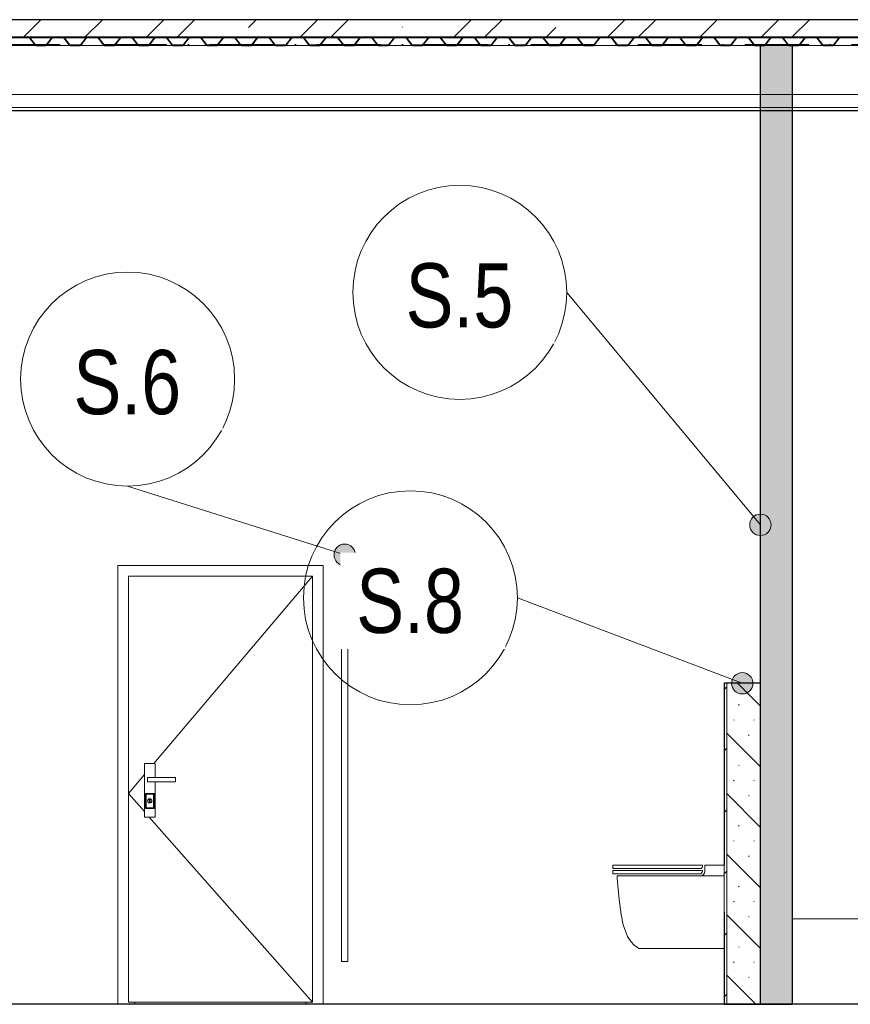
# Model space of a CAD drawing. Header units: millimetres. Extents: x 200776 to 378340, y -23587 to 19113.
# Tile 25 of 61: x 248457 to 252340, y 0 to 4600. Entities that reach past the tile are written whole.
import ezdxf

# ---------------------------------------------------------------- set-up
doc = ezdxf.new("R2010")
doc.units = ezdxf.units.MM
doc.linetypes.add('Čerchovaná 3mm', pattern=[500, 300, -100, 0, -100])
for name, color, linetype, lineweight in [('CA_DVERE', 7, 'Continuous', 13), ('CA_DVERE18', 8, 'Continuous', 9), ('CA_DVERE25', 7, 'Continuous', 9), ('CA_NEVHRA1', 3, 'Čerchovaná 3mm', 13), ('CA_PODLAHA', 1, 'Continuous', 25), ('CA_PODLAHA25', 7, 'Continuous', 13), ('CA_POHHRA18', 9, 'Continuous', 9), ('CA_POHHRA25', 7, 'Continuous', 13), ('CA_PSVBUB', 3, 'Continuous', 9), ('CA_REZY', 1, 'Continuous', 25), ('CA_SRAFY', 9, 'Continuous', 25), ('CA_ZARIZPRED', 8, 'Continuous', 13)]:
    doc.layers.add(name, color=color, linetype=linetype, lineweight=lineweight)
doc.styles.add('Arial_1', font='arial.ttf', dxfattribs={"width": 0.8, "height": 300})

# ---------------------------------------------------------------- blocks, each defined once
blk = doc.blocks.new('CZ-Dveře_otočné_jednokřídlé_OCZ - CZ-Dveře_otočné_jednokřídlé_900-2516573-Řez 1 - vestavek V9')
at = {"layer": 'CA_DVERE18'}
for p, q in [((248965, 2000), (248965, 10)), ((249825, 2000), (248965, 2000)), ((249825, 2000), (249083.7, 1125)), ((249825, 10), (249825, 2000)), ((249090, 1125), (249040, 1125)), ((249040, 1125), (249040, 875)), ((249090, 1060), (249090, 1125)), ((249040, 1073.5), (248965, 985)), ((249185, 1060), (249055, 1060)), ((249055, 1060), (249055, 1040)), ((249185, 1040), (249185, 1060)), ((249055, 1040), (249185, 1040)), ((249090, 875), (249090, 1040)), ((249040, 900), (248965, 985)), ((249048, 982), (249045, 985)), ((249045, 915), (249045, 985)), ((249045, 985), (249085, 985)), ((249048, 982), (249048, 918)), ((249082, 982), (249048, 982)), ((249085, 985), (249082, 982)), ((249082, 918), (249082, 982)), ((249085, 985), (249085, 915)), ((249060, 942.8), (249060, 941.3)), ((249063, 942), (249063, 958)), ((249063, 958), (249067, 958)), ((249067, 942), (249063, 942)), ((249067, 958), (249067, 942)), ((249070, 941.3), (249070, 942.8)), ((249040, 875), (249090, 875)), ((249045, 915), (249048, 918)), ((249085, 915), (249045, 915)), ((249048, 918), (249082, 918)), ((249825, 10), (249062.1, 875)), ((249085, 915), (249082, 918)), ((248965, 10), (249825, 10))]:
    blk.add_line(p, q, dxfattribs=at)
for radius, start, end in [(10, 0, 180), (10, 180, 0), (9.5, 0, 180), (9.5, 180, 360), (8.5, 104.3968, 118.7936), (8.5, 61.2064, 75.6032), (8.5, 61.2064, 75.6032)]:
    blk.add_arc((249065, 950), radius, start, end, dxfattribs=at)
at = {"layer": 'CA_DVERE25'}
for p, q in [((248915, 2050), (248915, 0)), ((249875, 2050), (248915, 2050)), ((249875, 0), (249875, 2050)), ((248995, 10), (248995, 0)), ((249795, 0), (249795, 10))]:
    blk.add_line(p, q, dxfattribs=at)
blk = doc.blocks.new('HP_Jednokridle-oboustrana-zaruben1 - 700x1970-1359876-Řez 1 - vestavek V9')
at = {"layer": 'CA_DVERE'}
for p, q in [((249961.4, 2020), (249961.4, 1970)), ((249991.4, 2020), (249991.4, 1970)), ((249961.4, 1970), (249991.4, 1970))]:
    blk.add_line(p, q, dxfattribs=at)
blk = doc.blocks.new('WC 01 - WC-807661-Řez 1 - vestavek V9')
at = {"layer": 'CA_ZARIZPRED'}
for p, q in [((251229.5, 650), (251229.5, 635)), ((251429.5, 650), (251229.5, 650)), ((251429.5, 650), (251649.5, 650)), ((251649.5, 645), (251649.5, 650)), ((251659.5, 650), (251749.5, 650)), ((251659.5, 650), (251659.5, 620)), ((251749.5, 600), (251749.5, 650)), ((251429.5, 635), (251229.5, 635)), ((251229.5, 625), (251229.5, 610)), ((251229.5, 625), (251429.5, 625)), ((251429.5, 610), (251229.5, 610)), ((251429.5, 600), (251249.5, 600)), ((251429.5, 635), (251643.1, 635)), ((251648.8, 625), (251429.5, 625)), ((251429.5, 610), (251641.8, 610)), ((251429.5, 600), (251639.5, 600)), ((251749.5, 600), (251639.5, 600)), ((251429.5, 260), (251352.8, 260)), ((251429.5, 260), (251749.5, 260))]:
    blk.add_line(p, q, dxfattribs=at)
at = {"layer": 'CA_ZARIZPRED', "flags": 128}
for points in [[(251298.3, 317.5), (251278, 371.8), (251268.3, 419), (251258.9, 489.9), (251250.4, 587.1), (251249.5, 600)], [(251298.3, 317.5), (251313.2, 292.7), (251331.1, 274.6), (251352.3, 260.3), (251352.8, 260)]]:
    blk.add_lwpolyline(points, dxfattribs=at)
at = {"layer": 'CA_ZARIZPRED'}
for centre, radius, start, end in [((251631, 649.8), 19.1, 309.354, 345.4151), ((251639.5, 620), 20, 270, 0), ((251629.7, 624.8), 19.1, 309.354, 0.646), ((251629.7, 624.8), 19.1, 309.354, 0.646)]:
    blk.add_arc(centre, radius, start, end, dxfattribs=at)
blk.add_open_spline([(251749.5, 600), (251749.5, 524), (251749.5, 470.6), (251749.5, 431.3)], degree=3, dxfattribs=at)
blk = doc.blocks.new('ocelová kce final - 11542_003_OK-HALA_TaO-2_ET_AciS_2025-05-29_upr_dwg-2597525-Řez 1 - vestavek V9')
at = {"layer": 'CA_REZY'}
for p, q in [((265580, 4600), (246856, 4600)), ((246856, 4519), (265580, 4519)), ((248499.8, 4519), (248452.2, 4519)), ((248452.2, 4517.9), (248499.8, 4517.9)), ((248612.1, 4519), (248499.9, 4519)), ((248502.2, 4516.7), (248528.9, 4481.6)), ((248503.1, 4517.4), (248529.8, 4482.3)), ((248529.8, 4482.3), (248503.1, 4517.4)), ((248582.2, 4482.3), (248608.9, 4517.4)), ((248608.9, 4517.4), (248582.2, 4482.3)), ((248583.1, 4481.6), (248609.8, 4516.7)), ((248659.8, 4519), (248612.2, 4519)), ((248612.2, 4517.9), (248659.8, 4517.9)), ((248772.1, 4519), (248659.9, 4519)), ((248662.2, 4516.7), (248688.9, 4481.6)), ((248663.1, 4517.4), (248689.8, 4482.3)), ((248689.8, 4482.3), (248663.1, 4517.4)), ((248742.2, 4482.3), (248768.9, 4517.4)), ((248768.9, 4517.4), (248742.2, 4482.3)), ((248743.1, 4481.6), (248769.8, 4516.7)), ((248816, 4519), (248772.2, 4519)), ((248772.2, 4517.9), (248816, 4517.9)), ((248819.8, 4519), (248776, 4519)), ((248776, 4519), (248776, 4517.9)), ((248776, 4517.9), (248819.8, 4517.9)), ((248816, 4517.9), (248816, 4519)), ((248932.1, 4519), (248819.9, 4519)), ((248822.2, 4516.7), (248848.9, 4481.6)), ((248823.1, 4517.4), (248849.8, 4482.3)), ((248849.8, 4482.3), (248823.1, 4517.4)), ((248902.2, 4482.3), (248928.9, 4517.4)), ((248928.9, 4517.4), (248902.2, 4482.3)), ((248903.1, 4481.6), (248929.8, 4516.7)), ((248979.8, 4519), (248932.2, 4519)), ((248932.2, 4517.9), (248979.8, 4517.9)), ((249092.1, 4519), (248979.9, 4519)), ((248982.2, 4516.7), (249008.9, 4481.6)), ((248983.1, 4517.4), (249009.8, 4482.3)), ((249009.8, 4482.3), (248983.1, 4517.4)), ((249062.2, 4482.3), (249088.9, 4517.4)), ((249088.9, 4517.4), (249062.2, 4482.3)), ((249063.1, 4481.6), (249089.8, 4516.7)), ((249139.8, 4519), (249092.2, 4519)), ((249092.2, 4517.9), (249139.8, 4517.9)), ((249252.1, 4519), (249139.9, 4519)), ((249142.2, 4516.7), (249168.9, 4481.6)), ((249143.1, 4517.4), (249169.8, 4482.3)), ((249169.8, 4482.3), (249143.1, 4517.4)), ((249222.2, 4482.3), (249248.9, 4517.4)), ((249248.9, 4517.4), (249222.2, 4482.3)), ((249223.1, 4481.6), (249249.8, 4516.7)), ((249299.8, 4519), (249252.2, 4519)), ((249252.2, 4517.9), (249299.8, 4517.9)), ((249412.1, 4519), (249299.9, 4519)), ((249302.2, 4516.7), (249328.9, 4481.6)), ((249303.1, 4517.4), (249329.8, 4482.3)), ((249329.8, 4482.3), (249303.1, 4517.4)), ((249382.2, 4482.3), (249408.9, 4517.4)), ((249408.9, 4517.4), (249382.2, 4482.3)), ((249383.1, 4481.6), (249409.8, 4516.7)), ((249459.8, 4519), (249412.2, 4519)), ((249412.2, 4517.9), (249459.8, 4517.9)), ((249572.1, 4519), (249459.9, 4519)), ((249462.2, 4516.7), (249488.9, 4481.6)), ((249463.1, 4517.4), (249489.8, 4482.3)), ((249489.8, 4482.3), (249463.1, 4517.4)), ((249542.2, 4482.3), (249568.9, 4517.4)), ((249568.9, 4517.4), (249542.2, 4482.3)), ((249543.1, 4481.6), (249569.8, 4516.7)), ((249619.8, 4519), (249572.2, 4519)), ((249572.2, 4517.9), (249619.8, 4517.9)), ((249732.1, 4519), (249619.9, 4519)), ((249622.2, 4516.7), (249648.9, 4481.6)), ((249623.1, 4517.4), (249649.8, 4482.3)), ((249649.8, 4482.3), (249623.1, 4517.4)), ((249702.2, 4482.3), (249728.9, 4517.4)), ((249728.9, 4517.4), (249702.2, 4482.3)), ((249703.1, 4481.6), (249729.8, 4516.7)), ((249776, 4519), (249732.2, 4519)), ((249732.2, 4517.9), (249776, 4517.9)), ((249779.8, 4519), (249736, 4519)), ((249736, 4519), (249736, 4517.9)), ((249736, 4517.9), (249779.8, 4517.9)), ((249776, 4517.9), (249776, 4519)), ((249892.1, 4519), (249779.9, 4519)), ((249782.2, 4516.7), (249808.9, 4481.6)), ((249783.1, 4517.4), (249809.8, 4482.3)), ((249809.8, 4482.3), (249783.1, 4517.4)), ((249862.2, 4482.3), (249888.9, 4517.4)), ((249888.9, 4517.4), (249862.2, 4482.3)), ((249863.1, 4481.6), (249889.8, 4516.7)), ((249939.8, 4519), (249892.2, 4519)), ((249892.2, 4517.9), (249939.8, 4517.9)), ((250052.1, 4519), (249939.9, 4519)), ((249942.2, 4516.7), (249968.9, 4481.6)), ((249943.1, 4517.4), (249969.8, 4482.3)), ((249969.8, 4482.3), (249943.1, 4517.4)), ((250022.2, 4482.3), (250048.9, 4517.4)), ((250048.9, 4517.4), (250022.2, 4482.3)), ((250023.1, 4481.6), (250049.8, 4516.7)), ((250099.8, 4519), (250052.2, 4519)), ((250052.2, 4517.9), (250099.8, 4517.9)), ((250212.1, 4519), (250099.9, 4519)), ((250102.2, 4516.7), (250128.9, 4481.6)), ((250103.1, 4517.4), (250129.8, 4482.3)), ((250129.8, 4482.3), (250103.1, 4517.4)), ((250182.2, 4482.3), (250208.9, 4517.4)), ((250208.9, 4517.4), (250182.2, 4482.3)), ((250183.1, 4481.6), (250209.8, 4516.7)), ((250259.8, 4519), (250212.2, 4519)), ((250212.2, 4517.9), (250259.8, 4517.9)), ((250372.1, 4519), (250259.9, 4519)), ((250262.2, 4516.7), (250288.9, 4481.6)), ((250263.1, 4517.4), (250289.8, 4482.3)), ((250289.8, 4482.3), (250263.1, 4517.4)), ((250342.2, 4482.3), (250368.9, 4517.4)), ((250368.9, 4517.4), (250342.2, 4482.3)), ((250343.1, 4481.6), (250369.8, 4516.7)), ((250419.8, 4519), (250372.2, 4519)), ((250372.2, 4517.9), (250419.8, 4517.9)), ((250532.1, 4519), (250419.9, 4519)), ((250422.2, 4516.7), (250448.9, 4481.6)), ((250423.1, 4517.4), (250449.8, 4482.3)), ((250449.8, 4482.3), (250423.1, 4517.4)), ((250502.2, 4482.3), (250528.9, 4517.4)), ((250528.9, 4517.4), (250502.2, 4482.3)), ((250503.1, 4481.6), (250529.8, 4516.7)), ((250579.8, 4519), (250532.2, 4519)), ((250532.2, 4517.9), (250579.8, 4517.9)), ((250692.1, 4519), (250579.9, 4519)), ((250582.2, 4516.7), (250608.9, 4481.6)), ((250583.1, 4517.4), (250609.8, 4482.3)), ((250609.8, 4482.3), (250583.1, 4517.4)), ((250662.2, 4482.3), (250688.9, 4517.4)), ((250688.9, 4517.4), (250662.2, 4482.3)), ((250663.1, 4481.6), (250689.8, 4516.7)), ((250736, 4519), (250692.2, 4519)), ((250692.2, 4517.9), (250736, 4517.9)), ((250739.8, 4519), (250696, 4519)), ((250696, 4519), (250696, 4517.9)), ((250696, 4517.9), (250739.8, 4517.9)), ((250736, 4517.9), (250736, 4519)), ((250852.1, 4519), (250739.9, 4519)), ((250742.2, 4516.7), (250768.9, 4481.6)), ((250743.1, 4517.4), (250769.8, 4482.3)), ((250769.8, 4482.3), (250743.1, 4517.4)), ((250822.2, 4482.3), (250848.9, 4517.4)), ((250848.9, 4517.4), (250822.2, 4482.3)), ((250823.1, 4481.6), (250849.8, 4516.7)), ((250899.8, 4519), (250852.2, 4519)), ((250852.2, 4517.9), (250899.8, 4517.9)), ((251012.1, 4519), (250899.9, 4519)), ((250902.2, 4516.7), (250928.9, 4481.6)), ((250903.1, 4517.4), (250929.8, 4482.3)), ((250929.8, 4482.3), (250903.1, 4517.4)), ((250982.2, 4482.3), (251008.9, 4517.4)), ((251008.9, 4517.4), (250982.2, 4482.3)), ((250983.1, 4481.6), (251009.8, 4516.7)), ((251059.8, 4519), (251012.2, 4519)), ((251012.2, 4517.9), (251059.8, 4517.9)), ((251172.1, 4519), (251059.9, 4519)), ((251062.2, 4516.7), (251088.9, 4481.6)), ((251063.1, 4517.4), (251089.8, 4482.3)), ((251089.8, 4482.3), (251063.1, 4517.4)), ((251142.2, 4482.3), (251168.9, 4517.4)), ((251168.9, 4517.4), (251142.2, 4482.3)), ((251143.1, 4481.6), (251169.8, 4516.7)), ((251219.8, 4519), (251172.2, 4519)), ((251172.2, 4517.9), (251219.8, 4517.9)), ((251332.1, 4519), (251219.9, 4519)), ((251222.2, 4516.7), (251248.9, 4481.6)), ((251223.1, 4517.4), (251249.8, 4482.3)), ((251249.8, 4482.3), (251223.1, 4517.4)), ((251302.2, 4482.3), (251328.9, 4517.4)), ((251328.9, 4517.4), (251302.2, 4482.3)), ((251303.1, 4481.6), (251329.8, 4516.7)), ((251379.8, 4519), (251332.2, 4519)), ((251332.2, 4517.9), (251379.8, 4517.9)), ((251492.1, 4519), (251379.9, 4519)), ((251382.2, 4516.7), (251408.9, 4481.6)), ((251383.1, 4517.4), (251409.8, 4482.3)), ((251409.8, 4482.3), (251383.1, 4517.4)), ((251462.2, 4482.3), (251488.9, 4517.4)), ((251488.9, 4517.4), (251462.2, 4482.3)), ((251463.1, 4481.6), (251489.8, 4516.7)), ((251539.8, 4519), (251492.2, 4519)), ((251492.2, 4517.9), (251539.8, 4517.9)), ((251652.1, 4519), (251539.9, 4519)), ((251542.2, 4516.7), (251568.9, 4481.6)), ((251543.1, 4517.4), (251569.8, 4482.3)), ((251569.8, 4482.3), (251543.1, 4517.4)), ((251622.2, 4482.3), (251648.9, 4517.4)), ((251648.9, 4517.4), (251622.2, 4482.3)), ((251623.1, 4481.6), (251649.8, 4516.7)), ((251696, 4519), (251652.2, 4519)), ((251652.2, 4517.9), (251696, 4517.9)), ((251699.8, 4519), (251656, 4519)), ((251656, 4519), (251656, 4517.9)), ((251656, 4517.9), (251699.8, 4517.9)), ((251696, 4517.9), (251696, 4519)), ((251812.1, 4519), (251699.9, 4519)), ((251702.2, 4516.7), (251728.9, 4481.6)), ((251703.1, 4517.4), (251729.8, 4482.3)), ((251729.8, 4482.3), (251703.1, 4517.4)), ((251782.2, 4482.3), (251808.9, 4517.4)), ((251808.9, 4517.4), (251782.2, 4482.3)), ((251783.1, 4481.6), (251809.8, 4516.7)), ((251859.8, 4519), (251812.2, 4519)), ((251812.2, 4517.9), (251859.8, 4517.9)), ((251972.1, 4519), (251859.9, 4519)), ((251862.2, 4516.7), (251888.9, 4481.6)), ((251863.1, 4517.4), (251889.8, 4482.3)), ((251889.8, 4482.3), (251863.1, 4517.4)), ((251942.2, 4482.3), (251968.9, 4517.4)), ((251968.9, 4517.4), (251942.2, 4482.3)), ((251943.1, 4481.6), (251969.8, 4516.7)), ((252019.8, 4519), (251972.2, 4519)), ((251972.2, 4517.9), (252019.8, 4517.9)), ((252132.1, 4519), (252019.9, 4519)), ((252022.2, 4516.7), (252048.9, 4481.6)), ((252023.1, 4517.4), (252049.8, 4482.3)), ((252049.8, 4482.3), (252023.1, 4517.4)), ((252102.2, 4482.3), (252128.9, 4517.4)), ((252128.9, 4517.4), (252102.2, 4482.3)), ((252103.1, 4481.6), (252129.8, 4516.7)), ((252179.8, 4519), (252132.2, 4519)), ((252132.2, 4517.9), (252179.8, 4517.9)), ((252292.1, 4519), (252179.9, 4519)), ((252182.2, 4516.7), (252208.9, 4481.6)), ((252183.1, 4517.4), (252209.8, 4482.3)), ((252209.8, 4482.3), (252183.1, 4517.4)), ((252262.2, 4482.3), (252288.9, 4517.4)), ((252288.9, 4517.4), (252262.2, 4482.3)), ((252263.1, 4481.6), (252289.8, 4516.7)), ((252339.8, 4519), (252292.2, 4519)), ((252292.2, 4517.9), (252339.8, 4517.9)), ((248532.2, 4481.1), (248579.8, 4481.1)), ((248579.8, 4481.1), (248532.2, 4481.1)), ((248532.2, 4480), (248579.8, 4480)), ((248692.2, 4481.1), (248739.8, 4481.1)), ((248739.8, 4481.1), (248692.2, 4481.1)), ((248692.2, 4480), (248739.8, 4480)), ((248852.2, 4481.1), (248899.8, 4481.1)), ((248899.8, 4481.1), (248852.2, 4481.1)), ((248852.2, 4480), (248899.8, 4480)), ((249012.2, 4481.1), (249059.8, 4481.1)), ((249059.8, 4481.1), (249012.2, 4481.1)), ((249012.2, 4480), (249059.8, 4480)), ((249172.2, 4481.1), (249219.8, 4481.1)), ((249219.8, 4481.1), (249172.2, 4481.1)), ((249172.2, 4480), (249219.8, 4480)), ((249332.2, 4481.1), (249379.8, 4481.1)), ((249379.8, 4481.1), (249332.2, 4481.1)), ((249332.2, 4480), (249379.8, 4480)), ((249492.2, 4481.1), (249539.8, 4481.1)), ((249539.8, 4481.1), (249492.2, 4481.1)), ((249492.2, 4480), (249539.8, 4480)), ((249652.2, 4481.1), (249699.8, 4481.1)), ((249699.8, 4481.1), (249652.2, 4481.1)), ((249652.2, 4480), (249699.8, 4480)), ((249812.2, 4481.1), (249859.8, 4481.1)), ((249859.8, 4481.1), (249812.2, 4481.1)), ((249812.2, 4480), (249859.8, 4480)), ((249972.2, 4481.1), (250019.8, 4481.1)), ((250019.8, 4481.1), (249972.2, 4481.1)), ((249972.2, 4480), (250019.8, 4480)), ((250132.2, 4481.1), (250179.8, 4481.1)), ((250179.8, 4481.1), (250132.2, 4481.1)), ((250132.2, 4480), (250179.8, 4480)), ((250292.2, 4481.1), (250339.8, 4481.1)), ((250339.8, 4481.1), (250292.2, 4481.1)), ((250292.2, 4480), (250339.8, 4480)), ((250452.2, 4481.1), (250499.8, 4481.1)), ((250499.8, 4481.1), (250452.2, 4481.1)), ((250452.2, 4480), (250499.8, 4480)), ((250612.2, 4481.1), (250659.8, 4481.1)), ((250659.8, 4481.1), (250612.2, 4481.1)), ((250612.2, 4480), (250659.8, 4480)), ((250772.2, 4481.1), (250819.8, 4481.1)), ((250819.8, 4481.1), (250772.2, 4481.1)), ((250772.2, 4480), (250819.8, 4480)), ((250932.2, 4481.1), (250979.8, 4481.1)), ((250979.8, 4481.1), (250932.2, 4481.1)), ((250932.2, 4480), (250979.8, 4480)), ((251092.2, 4481.1), (251139.8, 4481.1)), ((251139.8, 4481.1), (251092.2, 4481.1)), ((251092.2, 4480), (251139.8, 4480)), ((251252.2, 4481.1), (251299.8, 4481.1)), ((251299.8, 4481.1), (251252.2, 4481.1)), ((251252.2, 4480), (251299.8, 4480)), ((251412.2, 4481.1), (251459.8, 4481.1)), ((251459.8, 4481.1), (251412.2, 4481.1)), ((251412.2, 4480), (251459.8, 4480)), ((251572.2, 4481.1), (251619.8, 4481.1)), ((251619.8, 4481.1), (251572.2, 4481.1)), ((251572.2, 4480), (251619.8, 4480)), ((251732.2, 4481.1), (251779.8, 4481.1)), ((251779.8, 4481.1), (251732.2, 4481.1)), ((251732.2, 4480), (251779.8, 4480)), ((251892.2, 4481.1), (251939.8, 4481.1)), ((251939.8, 4481.1), (251892.2, 4481.1)), ((251892.2, 4480), (251939.8, 4480)), ((252052.2, 4481.1), (252099.8, 4481.1)), ((252099.8, 4481.1), (252052.2, 4481.1)), ((252052.2, 4480), (252099.8, 4480)), ((252212.2, 4481.1), (252259.8, 4481.1)), ((252259.8, 4481.1), (252212.2, 4481.1)), ((252212.2, 4480), (252259.8, 4480)), ((289420, 0), (205090, 0))]:
    blk.add_line(p, q, dxfattribs=at)
for centre, radius, start, end in [((248499.8, 4515), 4.04, 36.3452, 90), ((248499.8, 4515), 2.96, 36.1815, 90), ((248499.8, 4515), 4.04, 36.3453, 88.7247), ((248612.3, 4514.8), 4.18, 91.5924, 142.6726), ((248612.2, 4515), 4.04, 90, 143.6548), ((248612.2, 4515), 2.96, 90, 143.8185), ((248659.8, 4515), 4.04, 36.3452, 90), ((248659.8, 4515), 2.96, 36.1815, 90), ((248659.8, 4515), 4.04, 36.3453, 88.7247), ((248772.3, 4514.8), 4.18, 91.5924, 142.6726), ((248772.2, 4515), 4.04, 90, 143.6548), ((248772.2, 4515), 2.96, 90, 143.8185), ((248819.8, 4515), 4.04, 36.3452, 90), ((248819.8, 4515), 2.96, 36.1815, 90), ((248819.8, 4515), 4.04, 36.3453, 88.7247), ((248932.3, 4514.8), 4.18, 91.5924, 142.6726), ((248932.2, 4515), 4.04, 90, 143.6548), ((248932.2, 4515), 2.96, 90, 143.8185), ((248979.8, 4515), 4.04, 36.3452, 90), ((248979.8, 4515), 2.96, 36.1815, 90), ((248979.8, 4515), 4.04, 36.3453, 88.7247), ((249092.3, 4514.8), 4.18, 91.5924, 142.6726), ((249092.2, 4515), 4.04, 90, 143.6548), ((249092.2, 4515), 2.96, 90, 143.8185), ((249139.8, 4515), 4.04, 36.3452, 90), ((249139.8, 4515), 2.96, 36.1815, 90), ((249139.8, 4515), 4.04, 36.3453, 88.7247), ((249252.3, 4514.8), 4.18, 91.5924, 142.6726), ((249252.2, 4515), 4.04, 90, 143.6548), ((249252.2, 4515), 2.96, 90, 143.8185), ((249299.8, 4515), 4.04, 36.3452, 90), ((249299.8, 4515), 2.96, 36.1815, 90), ((249299.8, 4515), 4.04, 36.3453, 88.7247), ((249412.3, 4514.8), 4.18, 91.5924, 142.6726), ((249412.2, 4515), 4.04, 90, 143.6548), ((249412.2, 4515), 2.96, 90, 143.8185), ((249459.8, 4515), 4.04, 36.3452, 90), ((249459.8, 4515), 2.96, 36.1815, 90), ((249459.8, 4515), 4.04, 36.3453, 88.7247), ((249572.3, 4514.8), 4.18, 91.5924, 142.6726), ((249572.2, 4515), 4.04, 90, 143.6548), ((249572.2, 4515), 2.96, 90, 143.8185), ((249619.8, 4515), 4.04, 36.3452, 90), ((249619.8, 4515), 2.96, 36.1815, 90), ((249619.8, 4515), 4.04, 36.3453, 88.7247), ((249732.3, 4514.8), 4.18, 91.5924, 142.6726), ((249732.2, 4515), 4.04, 90, 143.6548), ((249732.2, 4515), 2.96, 90, 143.8185), ((249779.8, 4515), 4.04, 36.3452, 90), ((249779.8, 4515), 2.96, 36.1815, 90), ((249779.8, 4515), 4.04, 36.3453, 88.7247), ((249892.3, 4514.8), 4.18, 91.5924, 142.6726), ((249892.2, 4515), 4.04, 90, 143.6548), ((249892.2, 4515), 2.96, 90, 143.8185), ((249939.8, 4515), 4.04, 36.3452, 90), ((249939.8, 4515), 2.96, 36.1815, 90), ((249939.8, 4515), 4.04, 36.3453, 88.7247), ((250052.3, 4514.8), 4.18, 91.5924, 142.6726), ((250052.2, 4515), 4.04, 90, 143.6548), ((250052.2, 4515), 2.96, 90, 143.8185), ((250099.8, 4515), 4.04, 36.3452, 90), ((250099.8, 4515), 2.96, 36.1815, 90), ((250099.8, 4515), 4.04, 36.3453, 88.7247), ((250212.3, 4514.8), 4.18, 91.5924, 142.6726), ((250212.2, 4515), 4.04, 90, 143.6548), ((250212.2, 4515), 2.96, 90, 143.8185), ((250259.8, 4515), 4.04, 36.3452, 90), ((250259.8, 4515), 2.96, 36.1815, 90), ((250259.8, 4515), 4.04, 36.3453, 88.7247), ((250372.3, 4514.8), 4.18, 91.5924, 142.6726), ((250372.2, 4515), 4.04, 90, 143.6548), ((250372.2, 4515), 2.96, 90, 143.8185), ((250419.8, 4515), 4.04, 36.3452, 90), ((250419.8, 4515), 2.96, 36.1815, 90), ((250419.8, 4515), 4.04, 36.3453, 88.7247), ((250532.3, 4514.8), 4.18, 91.5924, 142.6726), ((250532.2, 4515), 4.04, 90, 143.6548), ((250532.2, 4515), 2.96, 90, 143.8185), ((250579.8, 4515), 4.04, 36.3452, 90), ((250579.8, 4515), 2.96, 36.1815, 90), ((250579.8, 4515), 4.04, 36.3453, 88.7247), ((250692.3, 4514.8), 4.18, 91.5924, 142.6726), ((250692.2, 4515), 4.04, 90, 143.6548), ((250692.2, 4515), 2.96, 90, 143.8185), ((250739.8, 4515), 4.04, 36.3452, 90), ((250739.8, 4515), 2.96, 36.1815, 90), ((250739.8, 4515), 4.04, 36.3453, 88.7247), ((250852.3, 4514.8), 4.18, 91.5924, 142.6726), ((250852.2, 4515), 4.04, 90, 143.6548), ((250852.2, 4515), 2.96, 90, 143.8185), ((250899.8, 4515), 4.04, 36.3452, 90), ((250899.8, 4515), 2.96, 36.1815, 90), ((250899.8, 4515), 4.04, 36.3453, 88.7247), ((251012.3, 4514.8), 4.18, 91.5924, 142.6726), ((251012.2, 4515), 4.04, 90, 143.6548), ((251012.2, 4515), 2.96, 90, 143.8185), ((251059.8, 4515), 4.04, 36.3452, 90), ((251059.8, 4515), 2.96, 36.1815, 90), ((251059.8, 4515), 4.04, 36.3453, 88.7247), ((251172.3, 4514.8), 4.18, 91.5924, 142.6726), ((251172.2, 4515), 4.04, 90, 143.6548), ((251172.2, 4515), 2.96, 90, 143.8185), ((251219.8, 4515), 4.04, 36.3452, 90), ((251219.8, 4515), 2.96, 36.1815, 90), ((251219.8, 4515), 4.04, 36.3453, 88.7247), ((251332.3, 4514.8), 4.18, 91.5924, 142.6726), ((251332.2, 4515), 4.04, 90, 143.6548), ((251332.2, 4515), 2.96, 90, 143.8185), ((251379.8, 4515), 4.04, 36.3452, 90), ((251379.8, 4515), 2.96, 36.1815, 90), ((251379.8, 4515), 4.04, 36.3453, 88.7247), ((251492.3, 4514.8), 4.18, 91.5924, 142.6726), ((251492.2, 4515), 4.04, 90, 143.6548), ((251492.2, 4515), 2.96, 90, 143.8185), ((251539.8, 4515), 4.04, 36.3452, 90), ((251539.8, 4515), 2.96, 36.1815, 90), ((251539.8, 4515), 4.04, 36.3453, 88.7247), ((251652.3, 4514.8), 4.18, 91.5924, 142.6726), ((251652.2, 4515), 4.04, 90, 143.6548), ((251652.2, 4515), 2.96, 90, 143.8185), ((251699.8, 4515), 4.04, 36.3452, 90), ((251699.8, 4515), 2.96, 36.1815, 90), ((251699.8, 4515), 4.04, 36.3453, 88.7247), ((251812.3, 4514.8), 4.18, 91.5924, 142.6726), ((251812.2, 4515), 4.04, 90, 143.6548), ((251812.2, 4515), 2.96, 90, 143.8185), ((251859.8, 4515), 4.04, 36.3452, 90), ((251859.8, 4515), 2.96, 36.1815, 90), ((251859.8, 4515), 4.04, 36.3453, 88.7247), ((251972.3, 4514.8), 4.18, 91.5924, 142.6726), ((251972.2, 4515), 4.04, 90, 143.6548), ((251972.2, 4515), 2.96, 90, 143.8185), ((252019.8, 4515), 4.04, 36.3452, 90), ((252019.8, 4515), 2.96, 36.1815, 90), ((252019.8, 4515), 4.04, 36.3453, 88.7247), ((252132.3, 4514.8), 4.18, 91.5924, 142.6726), ((252132.2, 4515), 4.04, 90, 143.6548), ((252132.2, 4515), 2.96, 90, 143.8185), ((252179.8, 4515), 4.04, 36.3452, 90), ((252179.8, 4515), 2.96, 36.1815, 90), ((252179.8, 4515), 4.04, 36.3453, 88.7247), ((252292.3, 4514.8), 4.18, 91.5924, 142.6726), ((252292.2, 4515), 4.04, 90, 143.6548), ((252292.2, 4515), 2.96, 90, 143.8185), ((252339.8, 4515), 2.96, 36.1815, 90), ((248532.2, 4484), 4.04, 216.3452, 270), ((248532.3, 4484.2), 3.09, 217.3275, 268.8539), ((248532.2, 4484), 2.96, 216.1815, 270), ((248579.8, 4484), 2.96, 270, 323.8187), ((248579.8, 4484), 2.96, 270, 323.8185), ((248579.8, 4484), 4.04, 270, 323.6548), ((248692.2, 4484), 4.04, 216.3452, 270), ((248692.3, 4484.2), 3.09, 217.3275, 268.8539), ((248692.2, 4484), 2.96, 216.1815, 270), ((248739.8, 4484), 2.96, 270, 323.8187), ((248739.8, 4484), 2.96, 270, 323.8185), ((248739.8, 4484), 4.04, 270, 323.6548), ((248852.2, 4484), 4.04, 216.3452, 270), ((248852.3, 4484.2), 3.09, 217.3275, 268.8539), ((248852.2, 4484), 2.96, 216.1815, 270), ((248899.8, 4484), 2.96, 270, 323.8187), ((248899.8, 4484), 2.96, 270, 323.8185), ((248899.8, 4484), 4.04, 270, 323.6548), ((249012.2, 4484), 4.04, 216.3452, 270), ((249012.3, 4484.2), 3.09, 217.3275, 268.8539), ((249012.2, 4484), 2.96, 216.1815, 270), ((249059.8, 4484), 2.96, 270, 323.8187), ((249059.8, 4484), 2.96, 270, 323.8185), ((249059.8, 4484), 4.04, 270, 323.6548), ((249172.2, 4484), 4.04, 216.3452, 270), ((249172.3, 4484.2), 3.09, 217.3275, 268.8539), ((249172.2, 4484), 2.96, 216.1815, 270), ((249219.8, 4484), 2.96, 270, 323.8187), ((249219.8, 4484), 2.96, 270, 323.8185), ((249219.8, 4484), 4.04, 270, 323.6548), ((249332.2, 4484), 4.04, 216.3452, 270), ((249332.3, 4484.2), 3.09, 217.3275, 268.8539), ((249332.2, 4484), 2.96, 216.1815, 270), ((249379.8, 4484), 2.96, 270, 323.8187), ((249379.8, 4484), 2.96, 270, 323.8185), ((249379.8, 4484), 4.04, 270, 323.6548), ((249492.2, 4484), 4.04, 216.3452, 270), ((249492.3, 4484.2), 3.09, 217.3275, 268.8539), ((249492.2, 4484), 2.96, 216.1815, 270), ((249539.8, 4484), 2.96, 270, 323.8187), ((249539.8, 4484), 2.96, 270, 323.8185), ((249539.8, 4484), 4.04, 270, 323.6548), ((249652.2, 4484), 4.04, 216.3452, 270), ((249652.3, 4484.2), 3.09, 217.3275, 268.8539), ((249652.2, 4484), 2.96, 216.1815, 270), ((249699.8, 4484), 2.96, 270, 323.8187), ((249699.8, 4484), 2.96, 270, 323.8185), ((249699.8, 4484), 4.04, 270, 323.6548), ((249812.2, 4484), 4.04, 216.3452, 270), ((249812.3, 4484.2), 3.09, 217.3275, 268.8539), ((249812.2, 4484), 2.96, 216.1815, 270), ((249859.8, 4484), 2.96, 270, 323.8187), ((249859.8, 4484), 2.96, 270, 323.8185), ((249859.8, 4484), 4.04, 270, 323.6548), ((249972.2, 4484), 4.04, 216.3452, 270), ((249972.3, 4484.2), 3.09, 217.3275, 268.8539), ((249972.2, 4484), 2.96, 216.1815, 270), ((250019.8, 4484), 2.96, 270, 323.8187), ((250019.8, 4484), 2.96, 270, 323.8185), ((250019.8, 4484), 4.04, 270, 323.6548), ((250132.2, 4484), 4.04, 216.3452, 270), ((250132.3, 4484.2), 3.09, 217.3275, 268.8539), ((250132.2, 4484), 2.96, 216.1815, 270), ((250179.8, 4484), 2.96, 270, 323.8187), ((250179.8, 4484), 2.96, 270, 323.8185), ((250179.8, 4484), 4.04, 270, 323.6548), ((250292.2, 4484), 4.04, 216.3452, 270), ((250292.3, 4484.2), 3.09, 217.3275, 268.8539), ((250292.2, 4484), 2.96, 216.1815, 270), ((250339.8, 4484), 2.96, 270, 323.8187), ((250339.8, 4484), 2.96, 270, 323.8185), ((250339.8, 4484), 4.04, 270, 323.6548), ((250452.2, 4484), 4.04, 216.3452, 270), ((250452.3, 4484.2), 3.09, 217.3275, 268.8539), ((250452.2, 4484), 2.96, 216.1815, 270), ((250499.8, 4484), 2.96, 270, 323.8187), ((250499.8, 4484), 2.96, 270, 323.8185), ((250499.8, 4484), 4.04, 270, 323.6548), ((250612.2, 4484), 4.04, 216.3452, 270), ((250612.3, 4484.2), 3.09, 217.3274, 268.8539), ((250612.2, 4484), 2.96, 216.1815, 270), ((250659.8, 4484), 2.96, 270, 323.8187), ((250659.8, 4484), 2.96, 270, 323.8185), ((250659.8, 4484), 4.04, 270, 323.6548), ((250772.2, 4484), 4.04, 216.3452, 270), ((250772.3, 4484.2), 3.09, 217.3274, 268.8539), ((250772.2, 4484), 2.96, 216.1815, 270), ((250819.8, 4484), 2.96, 270, 323.8187), ((250819.8, 4484), 2.96, 270, 323.8185), ((250819.8, 4484), 4.04, 270, 323.6548), ((250932.2, 4484), 4.04, 216.3452, 270), ((250932.3, 4484.2), 3.09, 217.3274, 268.8539), ((250932.2, 4484), 2.96, 216.1815, 270), ((250979.8, 4484), 2.96, 270, 323.8187), ((250979.8, 4484), 2.96, 270, 323.8185), ((250979.8, 4484), 4.04, 270, 323.6548), ((251092.2, 4484), 4.04, 216.3452, 270), ((251092.3, 4484.2), 3.09, 217.3274, 268.8539), ((251092.2, 4484), 2.96, 216.1815, 270), ((251139.8, 4484), 2.96, 270, 323.8187), ((251139.8, 4484), 2.96, 270, 323.8185), ((251139.8, 4484), 4.04, 270, 323.6548), ((251252.2, 4484), 4.04, 216.3452, 270), ((251252.3, 4484.2), 3.09, 217.3274, 268.8539), ((251252.2, 4484), 2.96, 216.1815, 270), ((251299.8, 4484), 2.96, 270, 323.8187), ((251299.8, 4484), 2.96, 270, 323.8185), ((251299.8, 4484), 4.04, 270, 323.6548), ((251412.2, 4484), 4.04, 216.3452, 270), ((251412.3, 4484.2), 3.09, 217.3274, 268.8539), ((251412.2, 4484), 2.96, 216.1815, 270), ((251459.8, 4484), 2.96, 270, 323.8187), ((251459.8, 4484), 2.96, 270, 323.8185), ((251459.8, 4484), 4.04, 270, 323.6548), ((251572.2, 4484), 4.04, 216.3452, 270), ((251572.3, 4484.2), 3.09, 217.3274, 268.8539), ((251572.2, 4484), 2.96, 216.1815, 270), ((251619.8, 4484), 2.96, 270, 323.8187), ((251619.8, 4484), 2.96, 270, 323.8185), ((251619.8, 4484), 4.04, 270, 323.6548), ((251732.2, 4484), 4.04, 216.3452, 270), ((251732.3, 4484.2), 3.09, 217.3274, 268.8539), ((251732.2, 4484), 2.96, 216.1815, 270), ((251779.8, 4484), 2.96, 270, 323.8187), ((251779.8, 4484), 2.96, 270, 323.8185), ((251779.8, 4484), 4.04, 270, 323.6548), ((251892.2, 4484), 4.04, 216.3452, 270), ((251892.3, 4484.2), 3.09, 217.3274, 268.8539), ((251892.2, 4484), 2.96, 216.1815, 270), ((251939.8, 4484), 2.96, 270, 323.8187), ((251939.8, 4484), 2.96, 270, 323.8185), ((251939.8, 4484), 4.04, 270, 323.6548), ((252052.2, 4484), 4.04, 216.3452, 270), ((252052.3, 4484.2), 3.09, 217.3274, 268.8539), ((252052.2, 4484), 2.96, 216.1815, 270), ((252099.8, 4484), 2.96, 270, 323.8187), ((252099.8, 4484), 2.96, 270, 323.8185), ((252099.8, 4484), 4.04, 270, 323.6548), ((252212.2, 4484), 4.04, 216.3452, 270), ((252212.3, 4484.2), 3.09, 217.3274, 268.8539), ((252212.2, 4484), 2.96, 216.1815, 270), ((252259.8, 4484), 2.96, 270, 323.8187), ((252259.8, 4484), 2.96, 270, 323.8185), ((252259.8, 4484), 4.04, 270, 323.6548)]:
    blk.add_arc(centre, radius, start, end, dxfattribs=at)
blk = doc.blocks.new('ocelová kce final - ocelová kce final-2597615-Řez 1 - vestavek V9')
blk.add_blockref('ocelová kce final - 11542_003_OK-HALA_TaO-2_ET_AciS_2025-05-29_upr_dwg-2597525-Řez 1 - vestavek V9', (0, 0))
blk = doc.blocks.new('HP_Popisek stěny - HP_Popisek stěny-1417901-Řez 1 - vestavek V9')
at = {"layer": 'CA_PSVBUB'}
blk.add_circle((288420, 7173.6), 500, dxfattribs=at)

msp = doc.modelspace()

# ---------------------------------------------------------------- hatches: boundary and pattern name
at = {"layer": 'CA_PSVBUB'}
h = msp.add_hatch(color=256, dxfattribs=at)
edge = h.paths.add_edge_path()
edge.add_arc((251919.5, 2240), 50, 0, 360)
h = msp.add_hatch(color=256, dxfattribs=at)
edge = h.paths.add_edge_path()
edge.add_arc((249976.4, 2100), 50, 0, 360)
h = msp.add_hatch(color=256, dxfattribs=at)
edge = h.paths.add_edge_path()
edge.add_arc((251834.5, 1500), 50, 0, 360)
at = {"layer": 'CA_SRAFY', "lineweight": 9}
h = msp.add_hatch(dxfattribs=at)
h.set_pattern_fill('FP_13', color=256, style=0, pattern_type=2)
h.set_pattern_definition([(45, (248519.7, 1115), (-359.21, 359.21), []), (45, (248663.4, 1115), (-359.21, 359.21), []), (45, (248950.75, 1115), (-215.526, 502.894), [203.2, -101.6, 3.353, -98.247])])
h.paths.add_polyline_path([(256403.2, 4520), (265640, 4520), (265640, 4600), (246845, 4600), (246845, 4520), (256222.6, 4520)])
h = msp.add_hatch(dxfattribs=at)
h.set_pattern_fill('FP_21', color=256, angle=-108.43, style=0, pattern_type=2)
h.set_pattern_definition([(71.57, (251924.557, 2234.92), (-0.003194, 40.64254), [6.096, -283.058, 32.106, 0]), (288.43, (251924.557, 2245.08), (0.003194, 40.64254), [6.096, -283.058, 31.648, 0]), (18.43, (251924.557, 2234.92), (-101.60858, -20.31297), [96.368, -224.892]), (341.57, (251924.557, 2245.08), (101.60858, -20.31297), [96.368, -224.892])])
h.paths.add_polyline_path([(252069.5, 0), (252068.6, 4480), (251919.5, 4480), (251919.5, 0), (252068.6, 0)])
h = msp.add_hatch(dxfattribs=at)
h.set_pattern_fill('FP_11', color=256, style=0, pattern_type=2)
h.set_pattern_definition([(45, (248519.7, 1115.01), (-143.684, 143.684), []), (45, (248615.49, 1115.01), (-143.684, 143.684), [3.353, -98.247]), (45, (248711.28, 1115.01), (-143.684, 143.684), [3.353, -98.247])])
h.paths.add_polyline_path([(251749.5, 0), (251762, 0), (251762, 1500), (251749.5, 1500), (251749.5, 278.7)])
h = msp.add_hatch(dxfattribs=at)
h.set_pattern_fill('FP_12', color=256, style=0, pattern_type=2)
h.set_pattern_definition([(135, (248519.7, 1115.01), (-141.421, -141.421), []), (135, (248613.98, 1115.01), (-141.421, -141.421), [3.353, -96.647]), (135, (248708.26, 1115.01), (-141.421, -141.421), [3.353, -96.647])])
h.paths.add_polyline_path([(251762, 0), (251919.5, 0), (251919.5, 1500), (251762, 1500), (251762, 278.7)])

# ---------------------------------------------------------------- linework, layer by layer
at = {"layer": 'CA_NEVHRA1'}
msp.add_line((246845, 4484), (265640, 4484), dxfattribs=at)
at = {"layer": 'CA_PODLAHA'}
msp.add_line((246845, 4175), (265640, 4175), dxfattribs=at)
at = {"layer": 'CA_PODLAHA25'}
for p, q in [((265640, 4600), (246845, 4600)), ((265640, 4520), (246845, 4520)), ((265640, 4480), (246845, 4480)), ((265640, 4250), (246845, 4250)), ((265640, 4190), (246845, 4190))]:
    msp.add_line(p, q, dxfattribs=at)
at = {"layer": 'CA_POHHRA18'}
msp.add_line((246845, 4516), (265640, 4516), dxfattribs=at)
at = {"layer": 'CA_POHHRA25'}
for p, q in [((249961.4, 200), (249961.4, 2020)), ((249991.4, 2020), (249991.4, 200)), ((251762, 1500), (251762, 0)), ((252069.5, 400), (253490, 400)), ((249991.4, 200), (249961.4, 200))]:
    msp.add_line(p, q, dxfattribs=at)
at = {"layer": 'CA_PSVBUB'}
for p, q in [((251919.5, 2240), (251014.2, 3326.1)), ((249976.4, 2100), (248961.4, 2420.8)), ((251834.5, 1500), (250783.4, 1899.1))]:
    msp.add_line(p, q, dxfattribs=at)
for centre in [(251919.5, 2240), (249976.4, 2100), (251834.5, 1500)]:
    msp.add_circle(centre, 50, dxfattribs=at)
at = {"layer": 'CA_REZY'}
for p, q in [((252069.5, 4480), (251919.5, 4480)), ((251919.5, 0), (251919.5, 4480)), ((252069.5, 0), (252069.5, 4480)), ((249961.4, 2100), (249961.4, 2020)), ((249991.4, 2100), (249961.4, 2100)), ((249991.4, 2020), (249991.4, 2100)), ((249961.4, 2020), (249991.4, 2020)), ((251749.5, 1500), (251749.5, 650)), ((251919.5, 1500), (251749.5, 1500)), ((251749.5, 431.4), (251749.5, 0)), ((251749.5, 0), (252069.5, 0))]:
    msp.add_line(p, q, dxfattribs=at)

# ---------------------------------------------------------------- block references
at = {"layer": 'CA_DVERE', "lineweight": 9}
msp.add_blockref('CZ-Dveře_otočné_jednokřídlé_OCZ - CZ-Dveře_otočné_jednokřídlé_900-2516573-Řez 1 - vestavek V9', (0, 0), dxfattribs=at)
at = {"layer": 'CA_DVERE'}
msp.add_blockref('HP_Jednokridle-oboustrana-zaruben1 - 700x1970-1359876-Řez 1 - vestavek V9', (0, 0), dxfattribs=at)
at = {"layer": 'CA_PSVBUB'}
for p in [(-37905.8, -3847.5), (-39458.6, -4252.8), (-38136.6, -5274.5)]:
    msp.add_blockref('HP_Popisek stěny - HP_Popisek stěny-1417901-Řez 1 - vestavek V9', p, dxfattribs=at)
at = {"layer": 'CA_ZARIZPRED'}
for name in ['ocelová kce final - ocelová kce final-2597615-Řez 1 - vestavek V9', 'WC 01 - WC-807661-Řez 1 - vestavek V9']:
    msp.add_blockref(name, (0, 0), dxfattribs=at)

# ---------------------------------------------------------------- next in the draw order: texts
at = {"layer": 'CA_PSVBUB', "char_height": 300, "width": 622.109, "attachment_point": 1, "style": 'Arial_1', "bg_fill": 3, "box_fill_scale": 1.25, "bg_fill_color": 256, "bg_fill_true_color": 13158600, "bg_fill_transparency": 0}
for s, insert in [('S.5', (250260.9, 3462.1)), ('S.6', (248708.1, 3056.9)), ('S.8', (250030.1, 2035.1))]:
    msp.add_mtext(s, dxfattribs=dict(at, insert=insert))

doc.saveas('drawing.dxf')
